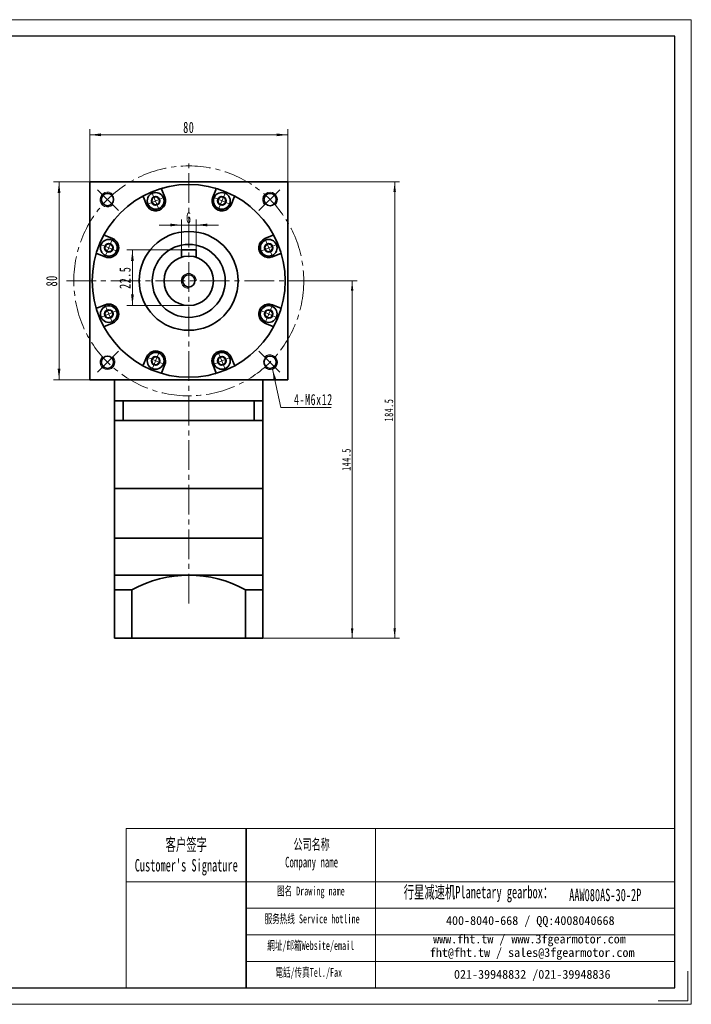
# Model space of a CAD drawing. Header units: millimetres. Extents: x -233 to 330, y -159 to 251.
# Tile 2 of 2: x 58 to 330, y -159 to 239. Entities that reach past the tile are written whole.
import ezdxf

# ---------------------------------------------------------------- set-up
doc = ezdxf.new("R2010")
doc.units = ezdxf.units.MM
doc.set_wipeout_variables(frame=1)
doc.linetypes.add('点画线', pattern=[18, 12, -2, 2, -2])
doc.layers.get('0').update_dxf_attribs({"lineweight": 35})
for name, color, linetype, lineweight in [('7标注层', 4, 'Continuous', 18), ('EB0_1', 7, 'Continuous', 35), ('SLD-0', 7, 'Continuous', 18), ('中心线层', 1, '点画线', 18), ('图框_外框线', 7, 'Continuous', 18), ('尺寸线层', 3, 'Continuous', 18), ('粗实线层', 7, 'Continuous', 35)]:
    doc.layers.add(name, color=color, linetype=linetype, lineweight=lineweight)
doc.styles.add('SLDTEXTSTYLE4', font='txt', dxfattribs={"width": 0.611111})
doc.styles.add('标准', font='txt', dxfattribs={"width": 0.667})
doc.dimstyles.new('a4-1-1.5', dxfattribs={"dimtxt": 4.5, "dimasz": 4.5, "dimexe": 2.25, "dimexo": 0, "dimgap": 0.75, "dimtad": 1, "dimdec": 3, "dimdsep": 46, "dimtxsty": '标准', "dimblk": '_CAXARROW', "dimcen": 0, "dimdle": 9, "dimazin": 2, "dimtfac": 0.707107, "dimtdec": 3, "dimtix": 1, "dimtmove": 2, "dimatfit": 3, "dimfxl": 0, "dimfrac": 2, "dimtolj": 1, "dimarcsym": 0})
doc.dimstyles.new('标准', dxfattribs={"dimtxt": 3.5, "dimasz": 4, "dimexe": 2, "dimexo": 0, "dimtad": 1, "dimdsep": 46, "dimtxsty": '标准', "dimblk": '_CAXARROW', "dimcen": 0, "dimdle": 8, "dimazin": 2, "dimtfac": 0.707107, "dimtdec": 3, "dimtmove": 2, "dimatfit": 3, "dimfxl": 0, "dimfrac": 2, "dimtolj": 1, "dimarcsym": 0})

# ---------------------------------------------------------------- blocks, each defined once
blk = doc.blocks.new('*X16')
at = {"layer": '尺寸线层', "linetype": 'Continuous'}
for points in [[(86.67, 192.15), (91.17, 192.71), (91.17, 191.58)], [(166.67, 192.15), (162.17, 192.71), (162.17, 191.58)]]:
    blk.add_hatch(color=0, dxfattribs=at).paths.add_polyline_path(points, flags=0)
at = {"layer": '尺寸线层', "color": 0, "linetype": 'Continuous'}
for p, q in [((86.67, 173.09), (86.67, 194.4)), ((86.67, 192.15), (166.67, 192.15)), ((166.67, 173.09), (166.67, 194.4))]:
    blk.add_line(p, q, dxfattribs=at)
at = {"layer": '尺寸线层', "color": 0, "insert": (126.67, 195.12), "char_height": 4.5, "width": 9, "attachment_point": 5, "line_spacing_factor": 1.15057, "style": '标准'}
blk.add_mtext('\\T1.1;80', dxfattribs=at)
blk = doc.blocks.new('_CAXARROW')
blk.add_hatch(color=0).paths.add_polyline_path([(0, 0), (-1, 0.125), (-1, -0.125)], flags=0)
blk = doc.blocks.new('*X17')
at = {"layer": '尺寸线层', "linetype": 'Continuous'}
for points in [[(74.21, 173.09), (73.65, 168.59), (74.77, 168.59)], [(74.21, 93.09), (73.65, 97.59), (74.77, 97.59)]]:
    blk.add_hatch(color=0, dxfattribs=at).paths.add_polyline_path(points, flags=0)
at = {"layer": '尺寸线层', "color": 0, "linetype": 'Continuous'}
for p, q in [((86.67, 173.09), (71.96, 173.09)), ((74.21, 93.09), (74.21, 173.09)), ((86.67, 93.09), (71.96, 93.09))]:
    blk.add_line(p, q, dxfattribs=at)
at = {"layer": '尺寸线层', "color": 0, "insert": (71.24, 133.09), "char_height": 4.5, "width": 9, "attachment_point": 5, "rotation": 90, "line_spacing_factor": 1.15057, "style": '标准'}
blk.add_mtext('\\T1.1;80', dxfattribs=at)
blk = doc.blocks.new('*X18')
at = {"layer": '尺寸线层', "linetype": 'Continuous'}
blk.add_hatch(color=0, dxfattribs=at).paths.add_polyline_path([(-6.36, 15.51), (-4.86, 11.23), (-5.96, 10.99)], flags=0)
at = {"layer": '尺寸线层', "color": 0, "linetype": 'Continuous'}
blk.add_line((-6.36, 15.51), (-3, 0), dxfattribs=at)
at = {"layer": '尺寸线层', "color": 0}
for p, q in [((-3, 0), (0, 0)), ((0, 0), (17.35, 0)), ((0, 0), (0, 0))]:
    blk.add_line(p, q, dxfattribs=at)
at = {"layer": '尺寸线层', "color": 0, "insert": (2.25, 0.9), "char_height": 4.5, "width": 30.2032, "attachment_point": 7, "line_spacing_factor": 1.15057, "style": '标准'}
blk.add_mtext('\\T1.1;4-M6x12', dxfattribs=at)
blk = doc.blocks.new('*X19')
at = {"layer": '中心线层', "linetype": '点画线', "lineweight": 18}
for p, q in [((-3.89, 0), (3.89, 0)), ((0, -3.89), (0, 3.89))]:
    blk.add_line(p, q, dxfattribs=at)
at = {"layer": '粗实线层'}
for p, q in [((-1.73, 0), (-0.87, 1.5)), ((-1.73, 0), (-0.87, -1.5)), ((-0.87, 1.5), (0.87, 1.5)), ((1.73, 0), (0.87, 1.5)), ((1.73, 0), (0.87, 1.5)), ((1.73, 0), (0.87, -1.5)), ((-0.87, -1.5), (0.87, -1.5))]:
    blk.add_line(p, q, dxfattribs=at)
blk.add_circle((0, 0), 1.73, dxfattribs=at)
for start, end in [(0, 180), (180, 360)]:
    blk.add_arc((0, 0), 3.39, start, end, dxfattribs=at)
blk = doc.blocks.new('*X27')
at = {"layer": '尺寸线层', "linetype": 'Continuous'}
for points in [[(123.67, 155.68), (119.17, 155.12), (119.17, 156.24)], [(129.67, 155.68), (134.17, 155.12), (134.17, 156.24)]]:
    blk.add_hatch(color=0, dxfattribs=at).paths.add_polyline_path(points, flags=0)
at = {"layer": '尺寸线层', "color": 0, "linetype": 'Continuous'}
for p, q in [((138.67, 155.68), (114.67, 155.68)), ((123.67, 145.59), (123.67, 157.93)), ((129.67, 145.59), (129.67, 157.93))]:
    blk.add_line(p, q, dxfattribs=at)
at = {"layer": '尺寸线层', "color": 0, "insert": (126.67, 158.65), "char_height": 4.5, "width": 9, "attachment_point": 5, "line_spacing_factor": 1.15057, "style": '标准'}
blk.add_mtext('\\T1.1;6', dxfattribs=at)
blk = doc.blocks.new('*X28')
at = {"layer": '尺寸线层', "linetype": 'Continuous'}
for points in [[(103.89, 145.59), (104.45, 141.09), (103.33, 141.09)], [(103.89, 123.09), (104.45, 127.59), (103.33, 127.59)]]:
    blk.add_hatch(color=0, dxfattribs=at).paths.add_polyline_path(points, flags=0)
at = {"layer": '尺寸线层', "color": 0, "linetype": 'Continuous'}
for p, q in [((123.67, 145.59), (101.64, 145.59)), ((103.89, 145.59), (103.89, 123.09)), ((126.67, 123.09), (101.64, 123.09))]:
    blk.add_line(p, q, dxfattribs=at)
at = {"layer": '尺寸线层', "color": 0, "insert": (100.91, 134.34), "char_height": 4.5, "width": 16.432, "attachment_point": 5, "rotation": 90, "line_spacing_factor": 1.15057, "style": '标准'}
blk.add_mtext('\\T1.1;22.5', dxfattribs=at)
blk = doc.blocks.new('*X46')
at = {"layer": '尺寸线层', "linetype": 'Continuous'}
for points in [[(192.75, 133.09), (192.25, 129.09), (193.25, 129.09)], [(192.75, -11.41), (192.25, -7.41), (193.25, -7.41)]]:
    blk.add_hatch(color=0, dxfattribs=at).paths.add_polyline_path(points, flags=0)
at = {"layer": '尺寸线层', "color": 0, "linetype": 'Continuous'}
for p, q in [((176.17, 133.09), (194.75, 133.09)), ((192.75, -11.41), (192.75, 133.09)), ((156.67, -11.41), (194.75, -11.41))]:
    blk.add_line(p, q, dxfattribs=at)
at = {"layer": '尺寸线层', "color": 0, "insert": (190.39, 60.84), "char_height": 3.5, "width": 16.1825, "attachment_point": 5, "rotation": 90, "line_spacing_factor": 1.15057, "style": '标准'}
blk.add_mtext('\\T1.1;144.5', dxfattribs=at)
blk = doc.blocks.new('*X47')
at = {"layer": '尺寸线层', "linetype": 'Continuous'}
for points in [[(209.94, 173.09), (210.44, 169.09), (209.44, 169.09)], [(209.94, -11.41), (210.44, -7.41), (209.44, -7.41)]]:
    blk.add_hatch(color=0, dxfattribs=at).paths.add_polyline_path(points, flags=0)
at = {"layer": '尺寸线层', "color": 0, "linetype": 'Continuous'}
for p, q in [((166.67, 173.09), (211.94, 173.09)), ((209.94, 173.09), (209.94, -11.41)), ((156.67, -11.41), (211.94, -11.41))]:
    blk.add_line(p, q, dxfattribs=at)
at = {"layer": '尺寸线层', "color": 0, "insert": (207.59, 80.84), "char_height": 3.5, "width": 16.1825, "attachment_point": 5, "rotation": 90, "line_spacing_factor": 1.15057, "style": '标准'}
blk.add_mtext('\\T1.1;184.5', dxfattribs=at)

msp = doc.modelspace()

# ---------------------------------------------------------------- linework, layer by layer
msp.add_line((149.8562, -88.4028), (149.8562, -152.7625))
at = {"layer": '7标注层', "color": 0}
msp.add_line((101.3068, -88.4028), (101.3068, -152.7515), dxfattribs=at)
at = {"layer": 'EB0_1'}
for p, q in [((156.6662, 84.5868), (96.6662, 84.5868)), ((156.6662, 84.5868), (96.6662, 84.5868)), ((156.6662, 84.5868), (96.6662, 84.5868)), ((96.6662, 84.5868), (96.6662, 49.0868)), ((156.6662, 84.5868), (156.6662, 49.0868)), ((156.6662, 76.5868), (96.6662, 76.5868)), ((156.6662, 49.0868), (96.6662, 49.0868)), ((96.6662, 49.0868), (96.6662, 29.0868)), ((156.6662, 29.0868), (156.6662, 49.0868)), ((96.6662, 29.0868), (156.6662, 29.0868))]:
    msp.add_line(p, q, dxfattribs=at)
at = {"layer": 'EB0_1', "linetype": 'Continuous', "lineweight": 35}
for p, q in [((96.6662, 29.0868), (156.6662, 29.0868)), ((96.6662, 29.0868), (96.6662, 6.0868)), ((156.6662, -11.4132), (156.6662, 29.0868)), ((96.6662, 6.0868), (96.6662, -11.4132)), ((156.6662, -11.4132), (96.6662, -11.4132))]:
    msp.add_line(p, q, dxfattribs=at)
at = {"layer": '中心线层'}
for p, q in [((126.6662, 2.6095), (126.6662, 182.0313)), ((98.2723, 161.4807), (89.2027, 170.5503)), ((155.0601, 161.4807), (164.1297, 170.5503)), ((77.1662, 133.0868), (176.1662, 133.0868)), ((98.2723, 104.6929), (89.2027, 95.6233)), ((155.0601, 104.6929), (164.1297, 95.6233))]:
    msp.add_line(p, q, dxfattribs=at)
msp.add_circle((126.6662, 133.0868), 46.5, dxfattribs=at)
at = {"layer": '图框_外框线'}
for p, q in [((101.3068, -88.4028), (149.8562, -88.4028)), ((149.8562, -88.4028), (149.8562, -152.7515)), ((149.8562, -88.4028), (323.1915, -88.4028)), ((202.1649, -88.4028), (202.1649, -152.7515)), ((101.3068, -109.876), (149.8562, -109.876)), ((149.8562, -109.876), (323.1915, -109.876)), ((149.8562, -120.6126), (323.1915, -120.6126)), ((149.8562, -131.3492), (323.1915, -131.3492)), ((149.8562, -142.0859), (323.1915, -142.0859))]:
    msp.add_line(p, q, dxfattribs=at)
at = {"layer": '图框_外框线', "color": 3}
msp.add_lwpolyline([(-233.1551, -159.4545), (329.8944, -159.4545), (329.8944, 238.702), (-233.1551, 238.702)], close=True, dxfattribs=at)
at = {"layer": '图框_外框线', "color": 3, "lineweight": 25}
msp.add_lwpolyline([(-199.6403, -152.7515), (323.1915, -152.7515), (323.1915, 231.999), (-199.6403, 231.999)], close=True, dxfattribs=at)
at = {"layer": '图框_外框线', "color": 3}
msp.add_lwpolyline([(328.5538, -146.0486), (328.5538, -158.1139), (316.4885, -158.1139)], dxfattribs=at)
at = {"layer": '粗实线层'}
for p, q in [((116.9678, 166.9533), (115.7294, 169.9431)), ((136.3646, 166.9533), (137.603, 169.9431)), ((109.5768, 163.8919), (108.3384, 166.8816)), ((143.7556, 163.8919), (144.994, 166.8816)), ((95.8612, 150.1763), (92.8714, 151.4147)), ((157.4713, 150.1763), (160.461, 151.4147)), ((92.7997, 142.7852), (89.8099, 144.0236)), ((129.6662, 145.5868), (123.6662, 145.5868)), ((123.6662, 145.5868), (123.6662, 142.6262)), ((129.6662, 145.5868), (129.6662, 142.6262)), ((160.5327, 142.7852), (163.5225, 144.0236)), ((92.7997, 123.3884), (89.8099, 122.15)), ((160.5327, 123.3884), (163.5225, 122.15)), ((95.8612, 115.9974), (92.8714, 114.759)), ((157.4713, 115.9974), (160.461, 114.759)), ((109.5768, 102.2818), (108.3384, 99.292)), ((143.7556, 102.2818), (144.994, 99.292)), ((116.9678, 99.2203), (115.7294, 96.2305)), ((136.3646, 99.2203), (137.603, 96.2305)), ((96.6662, 84.5868), (96.6662, 93.0868)), ((156.6662, 84.5868), (156.6662, 93.0868)), ((100.2087, 84.5868), (100.2087, 76.5868)), ((153.1237, 84.5868), (153.1237, 76.5868)), ((96.6662, 14.0868), (156.6662, 14.0868)), ((103.6662, 8.1401), (96.6662, 8.1401)), ((103.6662, 8.1401), (103.6662, -11.4132)), ((103.6662, 8.1401), (103.6662, -11.4132)), ((149.6662, 8.1401), (149.6662, -11.4132)), ((149.6662, 8.1401), (149.6662, -11.4132)), ((149.6662, 8.1401), (156.6662, 8.1401))]:
    msp.add_line(p, q, dxfattribs=at)
msp.add_lwpolyline([(86.6662, 93.0868), (86.6662, 173.0868), (166.6662, 173.0868), (166.6662, 93.0868)], close=True, dxfattribs=at)
for centre, radius in [((126.6662, 133.0868), 39), ((93.7857, 165.9673), 2.5), ((159.5467, 165.9673), 2.5), ((126.6662, 133.0868), 20), ((126.6662, 133.0868), 14.75), ((126.6662, 133.0868), 10), ((126.6662, 133.0868), 2.5), ((93.7857, 100.2063), 2.5), ((159.5467, 100.2063), 2.5)]:
    msp.add_circle(centre, radius, dxfattribs=at)
at = {"layer": '粗实线层', "lineweight": 18}
for centre, start, end in [((93.7857, 165.9673), 43.151428, 315), ((159.5467, 165.9673), 313.151428, 225), ((126.6662, 133.0868), 0, 270), ((93.7857, 100.2063), 133.151428, 45), ((159.5467, 100.2063), 223.151428, 135)]:
    msp.add_arc(centre, 3, start, end, dxfattribs=at)
at = {"layer": '粗实线层'}
for centre, radius, start, end in [((116.1913, 170.1344), 0.5, 105.787488, 202.500112), ((137.1411, 170.1344), 0.5, 337.499888, 74.212512), ((107.8764, 166.6903), 0.5, 22.499888, 119.212512), ((113.2723, 165.4226), 4, 202.5, 22.5), ((140.0601, 165.4226), 4, 157.5, 337.5), ((145.456, 166.6903), 0.5, 60.787488, 157.500112), ((93.0627, 151.8766), 0.5, 150.787488, 247.500112), ((160.2697, 151.8766), 0.5, 292.499888, 29.212512), ((94.3304, 146.4807), 4, 247.5, 67.5), ((159.002, 146.4807), 4, 112.5, 292.5), ((89.6186, 143.5617), 0.5, 67.499888, 164.212512), ((163.7138, 143.5617), 0.5, 15.787488, 112.500112), ((94.3304, 119.6929), 4, 292.5, 112.5), ((159.002, 119.6929), 4, 67.5, 247.5), ((89.6186, 122.6119), 0.5, 195.787488, 292.500112), ((163.7138, 122.6119), 0.5, 247.499888, 344.212512), ((93.0627, 114.297), 0.5, 112.499888, 209.212512), ((160.2697, 114.297), 0.5, 330.787488, 67.500112), ((113.2723, 100.751), 4, 337.5, 157.5), ((140.0601, 100.751), 4, 22.5, 202.5), ((107.8764, 99.4833), 0.5, 240.787488, 337.500112), ((116.1913, 96.0392), 0.5, 157.499888, 254.212512), ((137.1411, 96.0392), 0.5, 285.787488, 22.500112), ((145.456, 99.4833), 0.5, 202.499888, 299.212512), ((126.6662, -33.3649), 47.4517, 61.006989, 118.993011)]:
    msp.add_arc(centre, radius, start, end, dxfattribs=at)

# ---------------------------------------------------------------- block references
at = {"layer": '尺寸线层'}
msp.add_blockref('*X18', (166.9346, 81.8793), dxfattribs=at)
at = {"layer": '粗实线层'}
for p, rotation in [((94.3304, 146.4807), 67.50000000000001), ((94.3304, 119.6929), 112.5), ((159.002, 119.6929), 247.5000000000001)]:
    msp.add_blockref('*X19', p, dxfattribs=dict(at, rotation=rotation))

# ---------------------------------------------------------------- texts
at = {"layer": 'SLD-0', "color": 1, "attachment_point": 2, "style": 'SLDTEXTSTYLE4'}
for s, insert, char_height, width in [("{\\fSimSun|b1|i0|c134|p2;客户签字\\PCustomer's Signature}", (125.6652, -92.3754), 5.010421, 62.330152), ('{\\fSimSun|b1|i0|c134|p2;公司名称\\PCompany name}', (176.3423, -92.6414), 4.294646, 55.602262), ('{\\fSimSun|b1|i0|c134|p2;图名 Drawing name}', (176.0488, -111.8552), 3.578872, 45.769065), ('{\\fSimSun|b1|i0|c134|p2;  \\H1.1667x;行星减速机Planetary gearbox\\fSimSun|b0|i0|c134|p2;：}', (242.0275, -111.5791), 4.294646, 67.544653), ('AAW080AS-30-2P', (295.086, -112.7193), 5.010421, 36.463237), ('{\\fSimSun|b1|i0|c134|p2;服务热线 Service hotline}', (176.5563, -123.1088), 3.578872, 50.991135), ('{\\fSimSun|b1|i0|c134|p2;網址/邮箱Website/email}', (175.999, -133.8914), 3.578872, 53.076972), ('{\\fSimSun|b1|i0|c134|p2;電話/传真Tel./Fax}', (175.1972, -144.7581), 3.578872, 53.715332)]:
    msp.add_mtext(s, dxfattribs=dict(at, insert=insert, char_height=char_height, width=width))
at = {"layer": 'SLD-0', "color": 1, "char_height": 3.578872, "attachment_point": 2}
for s, insert, width in [('{\\fSimSun|b1|i0|c134|p2;400-8040-668 / QQ:4008040668}', (264.7768, -123.7927), 104.200324), ('{\\fSimSun|b1|i0|c134|p2;www.fht.tw / www.3fgearmotor.com }', (264.4468, -131.247), 104.317624), ('{\\fSimSun|b1|i0|c134|p2;fht@fht.tw / sales@3fgearmotor.com }', (265.5375, -136.6967), 104.317624), ('{\\fSimSun|b1|i0|c134|p2;021-39948832 /021-39948836 }', (265.5749, -145.5406), 79.654398)]:
    msp.add_mtext(s, dxfattribs=dict(at, insert=insert, width=width))

# ---------------------------------------------------------------- dimensions: what is measured, and where the dimension line sits
at = {"layer": '尺寸线层'}
dim = msp.add_linear_dim(base=(166.6662, 192.1459), p1=(86.6662, 173.0868), p2=(166.6662, 173.0868), dimstyle='a4-1-1.5', override={"dimsah": 1, "dimtfill": 1, "dimtzin": 8}, dxfattribs=at)
dim.commit()
dim.dimension.update_dxf_attribs({"geometry": '*X16', "text_midpoint": (126.6662, 195.1216), "dimtype": 160})
for base, p1, p2, angle, picture, middle in [((74.2112, 173.0868), (86.6662, 93.0868), (86.6662, 173.0868), 90, '*X17', (71.2355, 133.0868)), ((103.8878, 123.0868), (123.6662, 145.5868), (126.6662, 123.0868), 270, '*X28', (100.9121, 134.3368))]:
    dim = msp.add_linear_dim(base=base, p1=p1, p2=p2, angle=angle, dimstyle='a4-1-1.5', override={"dimsah": 1, "dimtfill": 1, "dimtzin": 8}, dxfattribs=at)
    dim.commit()
    dim.dimension.update_dxf_attribs({"geometry": picture, "text_midpoint": middle, "dimtype": 160})
dim = msp.add_linear_dim(base=(192.7491, 133.0868), p1=(156.6662, -11.4132), p2=(176.1662, 133.0868), angle=90, dimstyle='标准', override={"dimsah": 1, "dimtfill": 1, "dimtzin": 8, "dimarcsym": 0}, dxfattribs=at)
dim.commit()
dim.dimension.update_dxf_attribs({"geometry": '*X46', "text_midpoint": (190.393, 60.8368)})

# ---------------------------------------------------------------- next in the draw order: wipeouts: each hides what was drawn before it
for points in [[(116.4042, 166.7199), (116.1098, 167.2775), (116.1098, 167.2775), (115.4946, 167.9826), (114.7101, 168.4926), (113.8161, 168.7687), (112.8806, 168.7899), (111.975, 168.5545), (111.975, 168.5545), (111.1682, 168.0806), (110.5217, 167.4041), (110.0848, 166.5767), (109.8907, 165.6614), (109.9542, 164.7278), (109.9542, 164.7278), (110.1403, 164.1253), (110.1403, 164.1253), (110.5828, 163.3589), (111.2086, 162.7331), (111.975, 162.2906), (112.8298, 162.0616), (113.7148, 162.0616), (114.5696, 162.2906), (114.5696, 162.2906), (115.4739, 162.8448), (116.1627, 163.6513), (116.5686, 164.6312), (116.6518, 165.6886)], [(143.1921, 164.1253), (143.3782, 164.7278), (143.3782, 164.7278), (143.4417, 165.6614), (143.2476, 166.5767), (142.8107, 167.4041), (142.1642, 168.0806), (141.3574, 168.5545), (141.3574, 168.5545), (140.4518, 168.7899), (139.5164, 168.7687), (138.6223, 168.4926), (137.8378, 167.9826), (137.2227, 167.2775), (137.2227, 167.2775), (136.9282, 166.7199), (136.9282, 166.7199), (136.6991, 165.8651), (136.6991, 164.9801), (136.9282, 164.1253), (137.3707, 163.3589), (137.9964, 162.7331), (138.7628, 162.2906), (138.7628, 162.2906), (139.7941, 162.043), (140.8515, 162.1263), (141.8314, 162.5321), (142.6379, 163.221)], [(160.2993, 143.3488), (160.8569, 143.6433), (160.8569, 143.6433), (161.562, 144.2584), (162.072, 145.0429), (162.3481, 145.937), (162.3693, 146.8724), (162.1339, 147.778), (162.1339, 147.778), (161.66, 148.5848), (160.9835, 149.2313), (160.1561, 149.6682), (159.2408, 149.8623), (158.3072, 149.7988), (158.3072, 149.7988), (157.7047, 149.6127), (157.7047, 149.6127), (156.9383, 149.1702), (156.3125, 148.5444), (155.87, 147.778), (155.641, 146.9232), (155.641, 146.0382), (155.87, 145.1834), (155.87, 145.1834), (156.4242, 144.2791), (157.2307, 143.5903), (158.2106, 143.1844), (159.268, 143.1012)], [(110.1403, 102.0483), (109.9542, 101.4458), (109.9542, 101.4458), (109.8907, 100.5122), (110.0848, 99.5969), (110.5217, 98.7695), (111.1682, 98.093), (111.975, 97.6191), (111.975, 97.6191), (112.8806, 97.3837), (113.8161, 97.4049), (114.7101, 97.681), (115.4946, 98.191), (116.1098, 98.8961), (116.1098, 98.8961), (116.4042, 99.4537), (116.4042, 99.4537), (116.6333, 100.3085), (116.6333, 101.1935), (116.4042, 102.0483), (115.9618, 102.8147), (115.336, 103.4405), (114.5696, 103.883), (114.5696, 103.883), (113.5383, 104.1306), (112.4809, 104.0474), (111.501, 103.6415), (110.6945, 102.9527)], [(136.9282, 99.4537), (137.2227, 98.8961), (137.2227, 98.8961), (137.8378, 98.191), (138.6223, 97.681), (139.5164, 97.4049), (140.4518, 97.3837), (141.3574, 97.6191), (141.3574, 97.6191), (142.1642, 98.093), (142.8107, 98.7695), (143.2476, 99.5969), (143.4417, 100.5122), (143.3782, 101.4458), (143.3782, 101.4458), (143.1921, 102.0483), (143.1921, 102.0483), (142.7496, 102.8147), (142.1238, 103.4405), (141.3574, 103.883), (140.5026, 104.112), (139.6176, 104.112), (138.7628, 103.883), (138.7628, 103.883), (137.8585, 103.3288), (137.1697, 102.5223), (136.7638, 101.5424), (136.6806, 100.4851)]]:
    msp.add_wipeout(points).dxf.layer = '粗实线层'

# ---------------------------------------------------------------- next in the draw order: block references
at = {"layer": '粗实线层'}
for p, rotation in [((113.2723, 165.4226), 22.5), ((140.0601, 165.4226), 337.5000000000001), ((159.002, 146.4807), 292.5000000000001), ((113.2723, 100.751), 157.5000000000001), ((140.0601, 100.751), 202.5)]:
    msp.add_blockref('*X19', p, dxfattribs=dict(at, rotation=rotation))

# ---------------------------------------------------------------- next in the draw order: dimensions: what is measured, and where the dimension line sits
at = {"layer": '尺寸线层'}
dim = msp.add_linear_dim(base=(209.9433, -11.4132), p1=(166.6662, 173.0868), p2=(156.6662, -11.4132), angle=90, dimstyle='标准', override={"dimsah": 1, "dimtfill": 1, "dimtzin": 8, "dimarcsym": 0}, dxfattribs=at)
dim.commit()
dim.dimension.update_dxf_attribs({"geometry": '*X47', "text_midpoint": (207.5872, 80.8368)})
dim = msp.add_linear_dim(base=(123.6662, 155.6793), p1=(129.6662, 145.5868), p2=(123.6662, 145.5868), dimstyle='a4-1-1.5', override={"dimsah": 1, "dimtfill": 1, "dimtzin": 8}, dxfattribs=at)
dim.commit()
dim.dimension.update_dxf_attribs({"geometry": '*X27', "text_midpoint": (126.6662, 158.655), "dimtype": 160})

doc.saveas('drawing.dxf')
